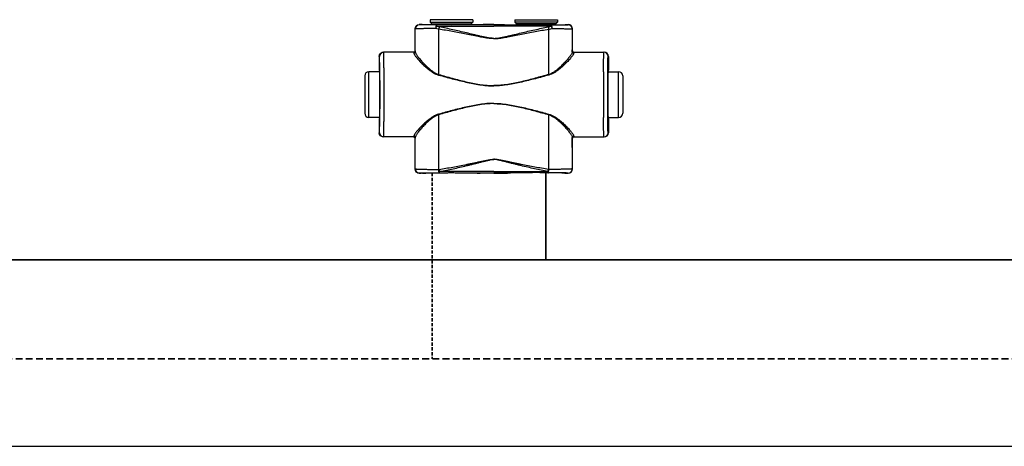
# Model space of a CAD drawing. Header units: millimetres. Extents: x 14365 to 105143, y -126377 to -22383.
# Tile 34 of 191: x 37656 to 38237, y -126377 to -126125. Entities that reach past the tile are written whole.
import ezdxf

# ---------------------------------------------------------------- set-up
doc = ezdxf.new("R2010")
doc.units = ezdxf.units.MM
doc.linetypes.add('VERDECKT', pattern=[9.525, 6.35, -3.175])
doc.linetypes.add('ČÁRKOVANÁ', pattern=[0.75, 0.5, -0.25])
for name, color, linetype, lineweight in [('UT_POTRUBI - PŘÍVOD', 1, 'Continuous', 35), ('UT_POTRUBI - ZPÁTEČKA', 5, 'ČÁRKOVANÁ', 35), ('UT_SCHÉMA_PŘÍVOD', 10, 'Continuous', 35), ('UT_SCHÉMA_ZPÁTEČKA', 172, 'VERDECKT', 35)]:
    doc.layers.add(name, color=color, linetype=linetype, lineweight=lineweight)

msp = doc.modelspace()

# ---------------------------------------------------------------- linework, layer by layer
at = {"color": 0, "linetype": 'Continuous'}
for p, q in [((37923.05, -126125.47), (37897.85, -126125.47)), ((37897.85, -126125.47), (37897.85, -126126.87)), ((37897.85, -126126.87), (37898.8, -126127.83)), ((37897.85, -126126.87), (37923.05, -126126.87)), ((37898.8, -126127.83), (37922.09, -126127.83)), ((37923.05, -126126.87), (37922.09, -126127.83)), ((37923.05, -126125.47), (37923.05, -126126.87)), ((37947.85, -126125.47), (37973.05, -126125.47)), ((37947.85, -126125.47), (37947.85, -126126.87)), ((37973.05, -126126.87), (37947.85, -126126.87)), ((37947.85, -126126.87), (37948.8, -126127.83)), ((37972.09, -126127.83), (37948.8, -126127.83)), ((37973.05, -126126.87), (37972.09, -126127.83)), ((37973.05, -126125.47), (37973.05, -126126.87)), ((37889.07, -126131), (37888.95, -126130.87)), ((37888.95, -126143.87), (37888.95, -126130.87)), ((37891.57, -126128.5), (37891.45, -126128.37)), ((37893.1, -126128.37), (37891.45, -126128.37)), ((37893.45, -126128.48), (37893.1, -126128.37)), ((37898.95, -126128.18), (37921.95, -126128.18)), ((37898.95, -126128.18), (37898.95, -126128.54)), ((37906.59, -126128.57), (37901.75, -126128.57)), ((37901.75, -126129.26), (37901.75, -126128.57)), ((37901.75, -126129.26), (37935.45, -126129.26)), ((37935.45, -126128.57), (37914.3, -126128.57)), ((37921.95, -126128.18), (37921.95, -126128.54)), ((37929.2, -126128.37), (37927.45, -126128.48)), ((37935.45, -126128.37), (37929.2, -126128.37)), ((37935.45, -126128.37), (37941.7, -126128.37)), ((37935.45, -126128.57), (37956.59, -126128.57)), ((37969.15, -126129.26), (37935.45, -126129.26)), ((37941.7, -126128.37), (37943.45, -126128.48)), ((37971.95, -126128.18), (37948.95, -126128.18)), ((37948.95, -126128.18), (37948.95, -126128.54)), ((37964.3, -126128.57), (37969.15, -126128.57)), ((37969.15, -126129.26), (37969.15, -126128.57)), ((37971.95, -126128.18), (37971.95, -126128.54)), ((37977.45, -126128.48), (37977.8, -126128.37)), ((37977.8, -126128.37), (37979.45, -126128.37)), ((37979.32, -126128.5), (37979.45, -126128.37)), ((37981.82, -126131), (37981.95, -126130.87)), ((37981.95, -126143.87), (37981.95, -126130.87)), ((37888.25, -126144.67), (37870.25, -126144.67)), ((37888.95, -126143.87), (37889.05, -126143.87)), ((37981.95, -126143.87), (37981.84, -126143.87)), ((37982.64, -126144.67), (38000.65, -126144.67)), ((37867.96, -126147.17), (37867.75, -126147.17)), ((37867.75, -126147.17), (37867.75, -126155.32)), ((38002.94, -126147.17), (38003.15, -126147.17)), ((38003.15, -126147.17), (38003.15, -126155.32)), ((37868, -126156.17), (37861.75, -126156.17)), ((37861.75, -126183.17), (37861.75, -126156.17)), ((37867.75, -126155.32), (37867.96, -126155.67)), ((37868.14, -126155.69), (37868.14, -126155.67)), ((38002.75, -126155.69), (38002.75, -126155.67)), ((38002.9, -126156.17), (38009.15, -126156.17)), ((38003.15, -126155.32), (38002.94, -126155.67)), ((38009.15, -126183.17), (38009.15, -126156.17)), ((37859.25, -126158.67), (37859.25, -126180.67)), ((38011.65, -126158.67), (38011.65, -126180.67)), ((37868, -126183.17), (37861.75, -126183.17)), ((37867.96, -126183.67), (37867.75, -126184.02)), ((37867.75, -126184.02), (37867.75, -126192.17)), ((37868.14, -126183.68), (37868.14, -126183.66)), ((38002.75, -126183.68), (38002.75, -126183.66)), ((38002.9, -126183.17), (38009.15, -126183.17)), ((38002.94, -126183.67), (38003.15, -126184.02)), ((38003.15, -126184.02), (38003.15, -126192.17)), ((37867.75, -126192.17), (37867.96, -126192.17)), ((37888.25, -126194.67), (37870.25, -126194.67)), ((37889.05, -126195.47), (37888.95, -126195.47)), ((37888.95, -126213.57), (37888.95, -126195.47)), ((37981.84, -126195.47), (37981.95, -126195.47)), ((37981.95, -126213.57), (37981.95, -126195.47)), ((37982.64, -126194.67), (38000.65, -126194.67)), ((38003.15, -126192.17), (38002.94, -126192.17)), ((37888.95, -126213.57), (37889.06, -126213.46)), ((37902.99, -126213.83), (37903.17, -126213.83)), ((37935.45, -126215.14), (37903.49, -126215.14)), ((37903.49, -126215.89), (37903.49, -126215.14)), ((37935.45, -126215.14), (37967.4, -126215.14)), ((37967.4, -126215.89), (37967.4, -126215.14)), ((37967.9, -126213.83), (37967.73, -126213.83)), ((37981.95, -126213.57), (37981.83, -126213.46)), ((37891.45, -126216.07), (37891.56, -126215.96)), ((37893.1, -126216.07), (37891.45, -126216.07)), ((37893.45, -126215.97), (37893.1, -126216.07)), ((37903.31, -126215.89), (37903.49, -126215.89)), ((37903.49, -126215.89), (37904.75, -126215.89)), ((37916.14, -126215.89), (37935.45, -126215.89)), ((37929.2, -126216.07), (37927.45, -126215.97)), ((37935.45, -126216.07), (37929.2, -126216.07)), ((37954.75, -126215.89), (37935.45, -126215.89)), ((37935.45, -126216.07), (37941.7, -126216.07)), ((37941.7, -126216.07), (37943.45, -126215.97)), ((37967.4, -126215.89), (37966.14, -126215.89)), ((37967.58, -126215.89), (37967.4, -126215.89)), ((37977.45, -126215.97), (37977.8, -126216.07)), ((37977.8, -126216.07), (37979.45, -126216.07)), ((37979.45, -126216.07), (37979.33, -126215.96))]:
    msp.add_line(p, q, dxfattribs=at)
at = {"ltscale": 8}
msp.add_line((31841.29, -126377.19), (105085.12, -126377.19), dxfattribs=at)
at = {"color": 0, "linetype": 'Continuous'}
for centre, radius, start, end in [((37898.45, -126128.18), 0.5, 0, 45), ((37922.45, -126128.18), 0.5, 135, 180), ((37948.45, -126128.18), 0.5, 0, 45), ((37972.45, -126128.18), 0.5, 135, 180), ((37891.57, -126131), 2.5, 90.00246, 179.99754), ((37979.32, -126131), 2.5, 0.00246, 89.99754), ((37870.46, -126147.17), 2.5, 90.00225, 180.00111), ((37888.25, -126143.87), 0.8, 270.0036, 359.99724), ((37982.64, -126143.87), 0.8, 180.00276, 269.9964), ((38000.44, -126147.17), 2.5, 359.99889, 89.99775), ((37861.75, -126158.67), 2.5, 90, 180), ((35428.29, -126169.67), 2442.41, 359.68325, 0.31675), ((40442.61, -126169.67), 2442.41, 179.68325, 180.31675), ((38009.15, -126158.67), 2.5, 0, 90), ((37861.75, -126180.67), 2.5, 180, 270), ((38009.15, -126180.67), 2.5, 270, 0), ((37870.46, -126192.17), 2.5, 179.99889, 269.99775), ((37888.25, -126195.47), 0.8, 0.00276, 89.9964), ((37982.64, -126195.47), 0.8, 90.0036, 179.99724), ((38000.44, -126192.17), 2.5, 270.00225, 0.00111), ((37891.56, -126213.46), 2.5, 180.00246, 269.99754), ((37979.33, -126213.46), 2.5, 270.00246, 359.99754)]:
    msp.add_arc(centre, radius, start, end, dxfattribs=at)
at = {"color": 0, "linetype": 'Continuous', "extrusion": (0, 0, -1)}
for centre, major_axis, ratio, start_param, end_param in [((37891.45, -126130.87), (-1.77, 1.77), 0.999973, -0.785384, 0.785384), ((37910.45, -126128.48), (-17, 0), 0.005236, 4.941076, 6.283185), ((37910.45, -126128.48), (-17, 0), 0.005236, 3.141593, 4.483702), ((37870.25, -126147.17), (-2.5, 0), 0.999945, 0, 1.570796), ((37888.15, -126143.87), (-0.8, 0), 0.999986, -3.141593, -1.659157), ((37867.96, -126169.67), (0, 14), 0.010472, 0, 3.141593), ((37870.25, -126192.17), (-2.5, 0), 0.999945, -1.570796, 0), ((37888.15, -126195.47), (0.8, 0), 0.999986, -1.395381, 0), ((37891.45, -126213.57), (1.77, 1.77), 0.999973, -3.926977, -2.356208), ((37910.45, -126215.97), (-17, 0), 0.005236, 0, 1.229157), ((37910.45, -126215.97), (-17, 0), 0.005236, 1.912436, 3.141593)]:
    msp.add_ellipse(centre, major_axis=major_axis, ratio=ratio, start_param=start_param, end_param=end_param, dxfattribs=at)
at = {"color": 0, "linetype": 'Continuous'}
for centre, major_axis, ratio, start_param, end_param in [((37960.45, -126128.48), (17, 0), 0.005236, 3.141593, 4.483702), ((37960.45, -126128.48), (17, 0), 0.005236, 4.941076, 6.283185), ((37979.45, -126130.87), (1.77, 1.77), 0.999973, -0.785384, 0.785384), ((37982.75, -126143.87), (0.8, 0), 0.999986, -3.141593, -1.659157), ((38000.65, -126147.17), (2.5, 0), 0.999945, 0, 1.570796), ((38002.94, -126169.67), (0, 14), 0.010472, 0, 3.141593), ((37982.75, -126195.47), (-0.8, 0), 0.999986, -1.395381, 0), ((38000.65, -126192.17), (2.5, 0), 0.999945, -1.570796, 0), ((37979.45, -126213.57), (-1.77, 1.77), 0.999973, -3.926977, -2.356208), ((37960.45, -126215.97), (17, 0), 0.005236, 1.912436, 3.141593), ((37960.45, -126215.97), (17, 0), 0.005236, 0, 1.229157)]:
    msp.add_ellipse(centre, major_axis=major_axis, ratio=ratio, start_param=start_param, end_param=end_param, dxfattribs=at)
for points, knots in [([(37901.13, -126130.68), (37900.3, -126130.69), (37898.69, -126130.7), (37896.72, -126130.72), (37895.26, -126130.74), (37894.25, -126130.76), (37893.32, -126130.77), (37892.47, -126130.79), (37891.71, -126130.81), (37891.04, -126130.84), (37890.46, -126130.86), (37890.04, -126130.88), (37889.76, -126130.9), (37889.58, -126130.91), (37889.43, -126130.93), (37889.31, -126130.94), (37889.21, -126130.95), (37889.14, -126130.97), (37889.09, -126130.98), (37889.07, -126130.99), (37889.07, -126131)], [0, 0, 0, 0, 0.207034, 0.39928, 0.488214, 0.57154, 0.648707, 0.71921, 0.782588, 0.838437, 0.886403, 0.926186, 0.942933, 0.957549, 0.970012, 0.98031, 0.988432, 0.994377, 0.998178, 1, 1, 1, 1]), ([(37889.08, -126144.41), (37889.08, -126143.29), (37889.08, -126138.82), (37889.07, -126134.35), (37889.07, -126131)], [0, 0, 0, 0, 0.250733, 1, 1, 1, 1]), ([(37901.75, -126128.57), (37901.04, -126128.56), (37899.68, -126128.56), (37898.02, -126128.56), (37896.78, -126128.55), (37895.94, -126128.55), (37895.15, -126128.54), (37894.44, -126128.54), (37893.79, -126128.54), (37893.23, -126128.53), (37892.74, -126128.53), (37892.39, -126128.52), (37892.15, -126128.52), (37892, -126128.51), (37891.87, -126128.51), (37891.77, -126128.51), (37891.7, -126128.51), (37891.65, -126128.5), (37891.62, -126128.5), (37891.6, -126128.5), (37891.59, -126128.5), (37891.58, -126128.5), (37891.57, -126128.5), (37891.57, -126128.5)], [0, 0, 0, 0, 0.207653, 0.400343, 0.489423, 0.572844, 0.650059, 0.720565, 0.783909, 0.839692, 0.887568, 0.927242, 0.943927, 0.958477, 0.970869, 0.981088, 0.989117, 0.992306, 0.994945, 0.997032, 0.998568, 0.999554, 1, 1, 1, 1]), ([(37901.75, -126128.57), (37901.66, -126128.57), (37901.55, -126128.68), (37901.48, -126128.81), (37901.41, -126128.96), (37901.33, -126129.19), (37901.26, -126129.5), (37901.2, -126129.86), (37901.15, -126130.26), (37901.14, -126130.54), (37901.13, -126130.68)], [0, 0, 0, 0, 0.117156, 0.161001, 0.211236, 0.330442, 0.472834, 0.634922, 0.812344, 1, 1, 1, 1]), ([(37901.75, -126129.26), (37901.62, -126129.47), (37901.39, -126129.93), (37901.21, -126130.42), (37901.13, -126130.68)], [0, 0, 0, 0, 0.464895, 1, 1, 1, 1]), ([(37902.99, -126131.04), (37902.84, -126131.02), (37902.21, -126130.93), (37901.59, -126130.8), (37901.13, -126130.68)], [0, 0, 0, 0, 0.252579, 1, 1, 1, 1]), ([(37903.32, -126129.71), (37903.18, -126129.68), (37902.65, -126129.56), (37902.13, -126129.4), (37901.75, -126129.26)], [0, 0, 0, 0, 0.253704, 1, 1, 1, 1]), ([(37903.32, -126129.71), (37903.25, -126129.91), (37903.13, -126130.35), (37903.04, -126130.8), (37902.99, -126131.04)], [0, 0, 0, 0, 0.464569, 1, 1, 1, 1]), ([(37935.45, -126136.68), (37935.45, -126136.68), (37934.76, -126136.68), (37933.38, -126136.6), (37931.33, -126136.32), (37929.29, -126135.97), (37926.58, -126135.47), (37923.2, -126134.8), (37919.16, -126134.01), (37915.11, -126133.22), (37911.07, -126132.46), (37907.03, -126131.73), (37904.34, -126131.27), (37902.99, -126131.04)], [0.5000015, 0.5000015, 0.5000015, 0.5000015, 0.500002, 0.5313979, 0.5627848, 0.5941575, 0.6255147, 0.6881766, 0.7507583, 0.8132458, 0.8756245, 0.9378805, 1, 1, 1, 1]), ([(37903.01, -126157.82), (37903.01, -126155.58), (37903.01, -126146.65), (37903, -126137.73), (37902.99, -126131.04)], [0, 0, 0, 0, 0.250952, 1, 1, 1, 1]), ([(37935.45, -126136.5), (37935.45, -126136.5), (37935.1, -126136.5), (37934.41, -126136.48), (37933.04, -126136.34), (37931.34, -126136.06), (37929.32, -126135.64), (37927.3, -126135.18), (37925.29, -126134.71), (37922.62, -126134.07), (37919.29, -126133.27), (37915.29, -126132.33), (37911.3, -126131.41), (37907.31, -126130.53), (37904.65, -126129.98), (37903.32, -126129.71)], [0.499995, 0.499995, 0.499995, 0.499995, 0.4999958, 0.5157333, 0.5314718, 0.5629204, 0.5943483, 0.6257534, 0.6571339, 0.6884877, 0.7511054, 0.813586, 0.8759088, 0.9380534, 1, 1, 1, 1]), ([(37914.3, -126128.57), (37913.66, -126128.57), (37912.38, -126128.59), (37910.45, -126128.61), (37908.52, -126128.59), (37907.23, -126128.57), (37906.59, -126128.57)], [0, 0, 0, 0, 0.248355, 0.5, 0.751645, 1, 1, 1, 1]), ([(37935.45, -126136.5), (37935.45, -126136.5), (37935.79, -126136.5), (37936.48, -126136.48), (37937.85, -126136.34), (37939.56, -126136.06), (37941.58, -126135.64), (37943.59, -126135.18), (37945.6, -126134.71), (37948.27, -126134.07), (37951.6, -126133.27), (37955.6, -126132.33), (37959.59, -126131.41), (37963.58, -126130.53), (37966.24, -126129.98), (37967.58, -126129.71)], [0.499995, 0.499995, 0.499995, 0.499995, 0.4999958, 0.5157333, 0.5314718, 0.5629204, 0.5943483, 0.6257534, 0.6571339, 0.6884877, 0.7511054, 0.813586, 0.8759088, 0.9380534, 1, 1, 1, 1]), ([(37935.45, -126136.68), (37935.45, -126136.68), (37936.14, -126136.68), (37937.52, -126136.6), (37939.57, -126136.32), (37941.61, -126135.97), (37944.31, -126135.47), (37947.69, -126134.8), (37951.74, -126134.01), (37955.78, -126133.22), (37959.82, -126132.46), (37963.86, -126131.73), (37966.55, -126131.27), (37967.9, -126131.04)], [0.5000015, 0.5000015, 0.5000015, 0.5000015, 0.500002, 0.5313979, 0.5627848, 0.5941575, 0.6255147, 0.6881766, 0.7507583, 0.8132458, 0.8756245, 0.9378805, 1, 1, 1, 1]), ([(37956.59, -126128.57), (37957.23, -126128.57), (37958.52, -126128.59), (37960.45, -126128.61), (37962.38, -126128.59), (37963.66, -126128.57), (37964.3, -126128.57)], [0, 0, 0, 0, 0.248355, 0.5, 0.751645, 1, 1, 1, 1]), ([(37967.58, -126129.71), (37967.71, -126129.68), (37968.24, -126129.56), (37968.76, -126129.4), (37969.15, -126129.26)], [0, 0, 0, 0, 0.253704, 1, 1, 1, 1]), ([(37967.58, -126129.71), (37967.64, -126129.91), (37967.76, -126130.35), (37967.85, -126130.8), (37967.9, -126131.04)], [0, 0, 0, 0, 0.464569, 1, 1, 1, 1]), ([(37967.89, -126157.82), (37967.89, -126155.58), (37967.89, -126146.65), (37967.89, -126137.73), (37967.9, -126131.04)], [0, 0, 0, 0, 0.250952, 1, 1, 1, 1]), ([(37967.9, -126131.04), (37968.06, -126131.02), (37968.68, -126130.93), (37969.3, -126130.8), (37969.76, -126130.68)], [0, 0, 0, 0, 0.252579, 1, 1, 1, 1]), ([(37969.15, -126128.57), (37969.85, -126128.56), (37971.21, -126128.56), (37972.87, -126128.56), (37974.11, -126128.55), (37974.96, -126128.55), (37975.74, -126128.54), (37976.46, -126128.54), (37977.1, -126128.54), (37977.67, -126128.53), (37978.15, -126128.53), (37978.51, -126128.52), (37978.75, -126128.52), (37978.9, -126128.51), (37979.02, -126128.51), (37979.13, -126128.51), (37979.2, -126128.51), (37979.25, -126128.5), (37979.27, -126128.5), (37979.29, -126128.5), (37979.31, -126128.5), (37979.32, -126128.5), (37979.32, -126128.5), (37979.32, -126128.5)], [0, 0, 0, 0, 0.207653, 0.400343, 0.489423, 0.572844, 0.650059, 0.720565, 0.783909, 0.839692, 0.887568, 0.927242, 0.943927, 0.958477, 0.970869, 0.981088, 0.989117, 0.992306, 0.994945, 0.997032, 0.998568, 0.999554, 1, 1, 1, 1]), ([(37969.15, -126128.57), (37969.24, -126128.57), (37969.34, -126128.68), (37969.42, -126128.81), (37969.49, -126128.96), (37969.56, -126129.19), (37969.64, -126129.5), (37969.7, -126129.86), (37969.74, -126130.26), (37969.76, -126130.54), (37969.76, -126130.68)], [0, 0, 0, 0, 0.117156, 0.161001, 0.211236, 0.330442, 0.472834, 0.634922, 0.812344, 1, 1, 1, 1]), ([(37969.15, -126129.26), (37969.27, -126129.47), (37969.5, -126129.93), (37969.68, -126130.42), (37969.76, -126130.68)], [0, 0, 0, 0, 0.464895, 1, 1, 1, 1]), ([(37969.76, -126130.68), (37970.6, -126130.69), (37972.2, -126130.7), (37974.17, -126130.72), (37975.64, -126130.74), (37976.64, -126130.76), (37977.57, -126130.77), (37978.42, -126130.79), (37979.18, -126130.81), (37979.85, -126130.84), (37980.43, -126130.86), (37980.85, -126130.88), (37981.14, -126130.9), (37981.31, -126130.91), (37981.46, -126130.93), (37981.59, -126130.94), (37981.68, -126130.95), (37981.76, -126130.97), (37981.8, -126130.98), (37981.82, -126130.99), (37981.82, -126131)], [0, 0, 0, 0, 0.207034, 0.39928, 0.488214, 0.57154, 0.648707, 0.71921, 0.782588, 0.838437, 0.886403, 0.926186, 0.942933, 0.957549, 0.970012, 0.98031, 0.988432, 0.994377, 0.998178, 1, 1, 1, 1]), ([(37981.81, -126144.41), (37981.82, -126143.29), (37981.82, -126138.82), (37981.82, -126134.35), (37981.82, -126131)], [0, 0, 0, 0, 0.250733, 1, 1, 1, 1]), ([(37870.65, -126156.17), (37870.65, -126155.33), (37870.64, -126153.74), (37870.62, -126151.8), (37870.61, -126150.38), (37870.6, -126149.43), (37870.58, -126148.55), (37870.57, -126147.76), (37870.56, -126147.06), (37870.54, -126146.44), (37870.53, -126145.92), (37870.52, -126145.54), (37870.51, -126145.28), (37870.5, -126145.12), (37870.49, -126144.99), (37870.49, -126144.88), (37870.48, -126144.79), (37870.47, -126144.73), (37870.47, -126144.69), (37870.46, -126144.68), (37870.46, -126144.67), (37870.46, -126144.67)], [0, 0, 0, 0, 0.218984, 0.416191, 0.505653, 0.588551, 0.664564, 0.733396, 0.794781, 0.848478, 0.894279, 0.932006, 0.947796, 0.961515, 0.973152, 0.982695, 0.990138, 0.995479, 0.998726, 0.999584, 1, 1, 1, 1]), ([(37888.25, -126144.67), (37888.25, -126144.67), (37888.25, -126144.68), (37888.26, -126144.68), (37888.26, -126144.69), (37888.26, -126144.72), (37888.26, -126144.75), (37888.27, -126144.81), (37888.27, -126144.88), (37888.27, -126144.97), (37888.28, -126145.08), (37888.28, -126145.15), (37888.28, -126145.19)], [0, 0, 0, 0, 0.005122, 0.017304, 0.037118, 0.064661, 0.143035, 0.252499, 0.393016, 0.564526, 0.766907, 1, 1, 1, 1]), ([(37889.08, -126144.41), (37889.08, -126144.51), (37889.04, -126144.72), (37888.86, -126144.98), (37888.59, -126145.15), (37888.38, -126145.19), (37888.28, -126145.19)], [0, 0, 0, 0, 0.247572, 0.496581, 0.747591, 1, 1, 1, 1]), ([(37888.28, -126145.19), (37888.28, -126145.26), (37888.3, -126145.4), (37888.37, -126145.62), (37888.48, -126145.87), (37888.69, -126146.26), (37889.05, -126146.8), (37889.58, -126147.5), (37890.22, -126148.29), (37891.26, -126149.47), (37892.76, -126151.05), (37894.8, -126153.02), (37896.72, -126154.66), (37898.41, -126155.92), (37900.27, -126157.13), (37901.81, -126157.86), (37902.9, -126158.15)], [0, 0, 0, 0, 0.009694, 0.02127, 0.034861, 0.050494, 0.087694, 0.13227, 0.183417, 0.240322, 0.368483, 0.511765, 0.666448, 0.747227, 0.829948, 1, 1, 1, 1]), ([(37889.05, -126143.87), (37889.05, -126143.87), (37889.05, -126143.88), (37889.06, -126143.88), (37889.06, -126143.89), (37889.06, -126143.92), (37889.06, -126143.96), (37889.07, -126144.01), (37889.07, -126144.09), (37889.07, -126144.18), (37889.08, -126144.29), (37889.08, -126144.37), (37889.08, -126144.41)], [0, 0, 0, 0, 0.005057, 0.017214, 0.037015, 0.06455, 0.142921, 0.252392, 0.392925, 0.564459, 0.766871, 1, 1, 1, 1]), ([(37889.08, -126144.41), (37889.08, -126144.48), (37889.1, -126144.62), (37889.17, -126144.86), (37889.27, -126145.11), (37889.47, -126145.52), (37889.81, -126146.08), (37890.31, -126146.81), (37890.91, -126147.62), (37891.89, -126148.83), (37893.31, -126150.45), (37895.24, -126152.47), (37897.05, -126154.16), (37898.67, -126155.48), (37900.44, -126156.74), (37901.94, -126157.51), (37903.01, -126157.82)], [0, 0, 0, 0, 0.010286, 0.022433, 0.036551, 0.052653, 0.090607, 0.135698, 0.187142, 0.244158, 0.372094, 0.514728, 0.6685, 0.748767, 0.830965, 1, 1, 1, 1]), ([(37981.81, -126144.41), (37981.81, -126144.48), (37981.79, -126144.62), (37981.73, -126144.86), (37981.62, -126145.11), (37981.42, -126145.52), (37981.09, -126146.08), (37980.59, -126146.81), (37979.98, -126147.62), (37979.01, -126148.83), (37977.59, -126150.45), (37975.66, -126152.47), (37973.84, -126154.16), (37972.23, -126155.48), (37970.45, -126156.74), (37968.95, -126157.51), (37967.89, -126157.82)], [0, 0, 0, 0, 0.010286, 0.022433, 0.036551, 0.052653, 0.090607, 0.135698, 0.187142, 0.244158, 0.372094, 0.514728, 0.6685, 0.748767, 0.830965, 1, 1, 1, 1]), ([(37982.61, -126145.19), (37982.61, -126145.26), (37982.59, -126145.4), (37982.52, -126145.62), (37982.41, -126145.87), (37982.2, -126146.26), (37981.84, -126146.8), (37981.31, -126147.5), (37980.67, -126148.29), (37979.63, -126149.47), (37978.13, -126151.05), (37976.09, -126153.02), (37974.18, -126154.66), (37972.48, -126155.92), (37970.62, -126157.13), (37969.08, -126157.86), (37967.99, -126158.15)], [0, 0, 0, 0, 0.009694, 0.02127, 0.034861, 0.050494, 0.087694, 0.13227, 0.183417, 0.240322, 0.368483, 0.511765, 0.666448, 0.747227, 0.829948, 1, 1, 1, 1]), ([(37981.84, -126143.87), (37981.84, -126143.87), (37981.84, -126143.88), (37981.84, -126143.88), (37981.84, -126143.89), (37981.83, -126143.92), (37981.83, -126143.96), (37981.83, -126144.01), (37981.82, -126144.09), (37981.82, -126144.18), (37981.82, -126144.29), (37981.82, -126144.37), (37981.81, -126144.41)], [0, 0, 0, 0, 0.005057, 0.017214, 0.037015, 0.06455, 0.142921, 0.252392, 0.392925, 0.564459, 0.766871, 1, 1, 1, 1]), ([(37981.81, -126144.41), (37981.81, -126144.51), (37981.86, -126144.72), (37982.04, -126144.98), (37982.3, -126145.15), (37982.51, -126145.19), (37982.61, -126145.19)], [0, 0, 0, 0, 0.247572, 0.496581, 0.747591, 1, 1, 1, 1]), ([(37982.64, -126144.67), (37982.64, -126144.67), (37982.64, -126144.68), (37982.64, -126144.68), (37982.64, -126144.69), (37982.63, -126144.72), (37982.63, -126144.75), (37982.63, -126144.81), (37982.62, -126144.88), (37982.62, -126144.97), (37982.62, -126145.08), (37982.62, -126145.15), (37982.61, -126145.19)], [0, 0, 0, 0, 0.005122, 0.017304, 0.037118, 0.064661, 0.143035, 0.252499, 0.393016, 0.564526, 0.766907, 1, 1, 1, 1]), ([(38000.24, -126156.17), (38000.24, -126155.33), (38000.26, -126153.74), (38000.27, -126151.8), (38000.29, -126150.38), (38000.3, -126149.43), (38000.31, -126148.55), (38000.32, -126147.76), (38000.34, -126147.06), (38000.35, -126146.44), (38000.36, -126145.92), (38000.38, -126145.54), (38000.39, -126145.28), (38000.39, -126145.12), (38000.4, -126144.99), (38000.41, -126144.88), (38000.41, -126144.79), (38000.42, -126144.73), (38000.43, -126144.69), (38000.43, -126144.68), (38000.44, -126144.67), (38000.44, -126144.67)], [0, 0, 0, 0, 0.218984, 0.416191, 0.505653, 0.588551, 0.664564, 0.733396, 0.794781, 0.848478, 0.894279, 0.932006, 0.947796, 0.961515, 0.973152, 0.982695, 0.990138, 0.995479, 0.998726, 0.999584, 1, 1, 1, 1]), ([(37868.14, -126155.67), (37868.14, -126155.04), (37868.12, -126153.85), (37868.11, -126152.41), (37868.09, -126151.36), (37868.08, -126150.65), (37868.07, -126150.01), (37868.06, -126149.43), (37868.05, -126148.91), (37868.04, -126148.46), (37868.02, -126148.08), (37868.01, -126147.8), (37868, -126147.61), (37868, -126147.5), (37867.99, -126147.4), (37867.98, -126147.32), (37867.98, -126147.26), (37867.97, -126147.21), (37867.97, -126147.19), (37867.96, -126147.17), (37867.96, -126147.17)], [0, 0, 0, 0, 0.221931, 0.420259, 0.509783, 0.592499, 0.668149, 0.736495, 0.797321, 0.850436, 0.895675, 0.932895, 0.948462, 0.961984, 0.973451, 0.982856, 0.990196, 0.99547, 0.998697, 1, 1, 1, 1]), ([(38002.75, -126155.67), (38002.76, -126155.04), (38002.77, -126153.85), (38002.79, -126152.41), (38002.8, -126151.36), (38002.81, -126150.65), (38002.82, -126150.01), (38002.83, -126149.43), (38002.85, -126148.91), (38002.86, -126148.46), (38002.87, -126148.08), (38002.88, -126147.8), (38002.89, -126147.61), (38002.9, -126147.5), (38002.9, -126147.4), (38002.91, -126147.32), (38002.92, -126147.26), (38002.92, -126147.21), (38002.93, -126147.19), (38002.93, -126147.17), (38002.94, -126147.17)], [0, 0, 0, 0, 0.221931, 0.420259, 0.509783, 0.592499, 0.668149, 0.736495, 0.797321, 0.850436, 0.895675, 0.932895, 0.948462, 0.961984, 0.973451, 0.982856, 0.990196, 0.99547, 0.998697, 1, 1, 1, 1]), ([(37868.14, -126183.66), (37868.16, -126181.47), (37868.18, -126176.81), (37868.2, -126169.68), (37868.18, -126162.54), (37868.16, -126157.88), (37868.14, -126155.69)], [0, 0, 0, 0, 0.235226, 0.499987, 0.764754, 1, 1, 1, 1]), ([(38002.75, -126183.66), (38002.73, -126181.47), (38002.71, -126176.81), (38002.7, -126169.68), (38002.71, -126162.54), (38002.73, -126157.88), (38002.75, -126155.69)], [0, 0, 0, 0, 0.235226, 0.499987, 0.764754, 1, 1, 1, 1]), ([(37903.01, -126157.82), (37903, -126157.85), (37902.97, -126157.96), (37902.93, -126158.07), (37902.9, -126158.15)], [0, 0, 0, 0, 0.258378, 1, 1, 1, 1]), ([(37902.9, -126158.15), (37905.57, -126158.87), (37909.57, -126159.94), (37914.93, -126161.31), (37918.97, -126162.28), (37923.04, -126163.16), (37927.14, -126163.89), (37930.59, -126164.3), (37933.36, -126164.48), (37934.75, -126164.51), (37935.45, -126164.51), (37935.45, -126164.51)], [0, 0, 0, 0, 0.1245061, 0.1869228, 0.2494269, 0.3120016, 0.3746311, 0.4372993, 0.4686472, 0.4999998, 0.5, 0.5, 0.5, 0.5]), ([(37903.01, -126157.82), (37905.66, -126158.56), (37909.65, -126159.66), (37914.98, -126161.07), (37919.01, -126162.07), (37923.06, -126162.97), (37927.15, -126163.72), (37930.6, -126164.15), (37933.37, -126164.33), (37934.75, -126164.36), (37935.45, -126164.36), (37935.45, -126164.36)], [0, 0, 0, 0, 0.1244767, 0.1868883, 0.2493924, 0.3119715, 0.3746087, 0.437287, 0.4686409, 0.4999998, 0.5, 0.5, 0.5, 0.5]), ([(37967.89, -126157.82), (37965.23, -126158.56), (37961.25, -126159.66), (37955.91, -126161.07), (37951.89, -126162.07), (37947.83, -126162.97), (37943.74, -126163.72), (37940.3, -126164.15), (37937.53, -126164.33), (37936.14, -126164.36), (37935.45, -126164.36), (37935.45, -126164.36)], [0, 0, 0, 0, 0.1244767, 0.1868883, 0.2493924, 0.3119715, 0.3746087, 0.437287, 0.4686409, 0.4999998, 0.5, 0.5, 0.5, 0.5]), ([(37967.99, -126158.15), (37965.32, -126158.87), (37961.32, -126159.94), (37955.97, -126161.31), (37951.92, -126162.28), (37947.86, -126163.16), (37943.76, -126163.89), (37940.31, -126164.3), (37937.53, -126164.48), (37936.14, -126164.51), (37935.45, -126164.51), (37935.45, -126164.51)], [0, 0, 0, 0, 0.1245061, 0.1869228, 0.2494269, 0.3120016, 0.3746311, 0.4372993, 0.4686472, 0.4999998, 0.5, 0.5, 0.5, 0.5]), ([(37967.89, -126157.82), (37967.89, -126157.85), (37967.93, -126157.96), (37967.96, -126158.07), (37967.99, -126158.15)], [0, 0, 0, 0, 0.258378, 1, 1, 1, 1]), ([(37935.45, -126174.84), (37934.06, -126174.84), (37931.28, -126174.96), (37927.14, -126175.46), (37923.04, -126176.19), (37918.97, -126177.07), (37914.93, -126178.04), (37909.57, -126179.41), (37905.57, -126180.48), (37902.9, -126181.2)], [0.5, 0.5, 0.5, 0.5, 0.5626889, 0.6253582, 0.6879892, 0.7505657, 0.8130716, 0.8754902, 1, 1, 1, 1]), ([(37935.45, -126174.99), (37934.06, -126174.99), (37931.28, -126175.11), (37927.15, -126175.63), (37923.06, -126176.38), (37919.01, -126177.28), (37914.98, -126178.28), (37909.65, -126179.69), (37905.66, -126180.79), (37903.01, -126181.53)], [0.5, 0.5, 0.5, 0.5, 0.5627005, 0.6253799, 0.6880187, 0.7505997, 0.8131057, 0.8755193, 1, 1, 1, 1]), ([(37935.45, -126174.84), (37936.84, -126174.84), (37939.62, -126174.96), (37943.76, -126175.46), (37947.86, -126176.19), (37951.92, -126177.07), (37955.97, -126178.04), (37961.32, -126179.41), (37965.32, -126180.48), (37967.99, -126181.2)], [0.5, 0.5, 0.5, 0.5, 0.5626889, 0.6253582, 0.6879892, 0.7505657, 0.8130716, 0.8754902, 1, 1, 1, 1]), ([(37935.45, -126174.99), (37936.83, -126174.99), (37939.61, -126175.11), (37943.74, -126175.63), (37947.83, -126176.38), (37951.89, -126177.28), (37955.91, -126178.28), (37961.25, -126179.69), (37965.23, -126180.79), (37967.89, -126181.53)], [0.5, 0.5, 0.5, 0.5, 0.5627005, 0.6253799, 0.6880187, 0.7505997, 0.8131057, 0.8755193, 1, 1, 1, 1]), ([(37867.96, -126192.17), (37867.96, -126192.17), (37867.97, -126192.16), (37867.97, -126192.13), (37867.98, -126192.09), (37867.98, -126192.03), (37867.99, -126191.95), (37868, -126191.85), (37868, -126191.73), (37868.01, -126191.55), (37868.02, -126191.27), (37868.04, -126190.88), (37868.05, -126190.43), (37868.06, -126189.92), (37868.07, -126189.34), (37868.08, -126188.69), (37868.09, -126187.99), (37868.11, -126186.94), (37868.12, -126185.5), (37868.14, -126184.3), (37868.14, -126183.68)], [0, 0, 0, 0, 0.001303, 0.00453, 0.009804, 0.017144, 0.026549, 0.038016, 0.051538, 0.067105, 0.104325, 0.149564, 0.202679, 0.263505, 0.331851, 0.407501, 0.490217, 0.579741, 0.778069, 1, 1, 1, 1]), ([(37870.46, -126194.67), (37870.46, -126194.67), (37870.46, -126194.67), (37870.47, -126194.65), (37870.47, -126194.62), (37870.48, -126194.56), (37870.49, -126194.47), (37870.49, -126194.36), (37870.5, -126194.23), (37870.51, -126194.07), (37870.52, -126193.81), (37870.53, -126193.43), (37870.54, -126192.91), (37870.56, -126192.29), (37870.57, -126191.58), (37870.58, -126190.79), (37870.6, -126189.92), (37870.61, -126188.97), (37870.62, -126187.55), (37870.64, -126185.61), (37870.65, -126184.02), (37870.65, -126183.18)], [0, 0, 0, 0, 0.000416, 0.001274, 0.004521, 0.009862, 0.017305, 0.026849, 0.038485, 0.052204, 0.067994, 0.105721, 0.151522, 0.205219, 0.266604, 0.335437, 0.411449, 0.494347, 0.58381, 0.781016, 1, 1, 1, 1]), ([(37902.9, -126181.2), (37901.81, -126181.49), (37900.27, -126182.22), (37898.41, -126183.43), (37896.72, -126184.69), (37894.8, -126186.33), (37892.76, -126188.3), (37891.26, -126189.88), (37890.22, -126191.06), (37889.58, -126191.84), (37889.05, -126192.55), (37888.69, -126193.09), (37888.48, -126193.48), (37888.37, -126193.73), (37888.3, -126193.95), (37888.28, -126194.09), (37888.28, -126194.16)], [0, 0, 0, 0, 0.170052, 0.252774, 0.333553, 0.488235, 0.631517, 0.759678, 0.816583, 0.86773, 0.912306, 0.949506, 0.965139, 0.978731, 0.990306, 1, 1, 1, 1]), ([(37903.01, -126181.53), (37901.94, -126181.84), (37900.44, -126182.61), (37898.67, -126183.87), (37897.05, -126185.18), (37895.24, -126186.88), (37893.31, -126188.89), (37891.89, -126190.52), (37890.91, -126191.73), (37890.31, -126192.54), (37889.81, -126193.27), (37889.47, -126193.83), (37889.27, -126194.23), (37889.17, -126194.49), (37889.1, -126194.72), (37889.08, -126194.87), (37889.08, -126194.94)], [0, 0, 0, 0, 0.169036, 0.251233, 0.3315, 0.485272, 0.627906, 0.755842, 0.812858, 0.864302, 0.909393, 0.947347, 0.963449, 0.977567, 0.989714, 1, 1, 1, 1]), ([(37903.01, -126181.53), (37903, -126181.5), (37902.97, -126181.39), (37902.93, -126181.28), (37902.9, -126181.2)], [0, 0, 0, 0, 0.258378, 1, 1, 1, 1]), ([(37902.99, -126213.83), (37902.99, -126211.15), (37903, -126200.39), (37903.01, -126189.62), (37903.01, -126181.53)], [0, 0, 0, 0, 0.248459, 1, 1, 1, 1]), ([(37967.89, -126181.53), (37967.89, -126181.5), (37967.93, -126181.39), (37967.96, -126181.28), (37967.99, -126181.2)], [0, 0, 0, 0, 0.258378, 1, 1, 1, 1]), ([(37967.89, -126181.53), (37968.95, -126181.84), (37970.45, -126182.61), (37972.23, -126183.87), (37973.84, -126185.18), (37975.66, -126186.88), (37977.59, -126188.89), (37979.01, -126190.52), (37979.98, -126191.73), (37980.59, -126192.54), (37981.09, -126193.27), (37981.42, -126193.83), (37981.62, -126194.23), (37981.73, -126194.49), (37981.79, -126194.72), (37981.81, -126194.87), (37981.81, -126194.94)], [0, 0, 0, 0, 0.169036, 0.251233, 0.3315, 0.485272, 0.627906, 0.755842, 0.812858, 0.864302, 0.909393, 0.947347, 0.963449, 0.977567, 0.989714, 1, 1, 1, 1]), ([(37967.9, -126213.83), (37967.9, -126211.15), (37967.89, -126200.39), (37967.89, -126189.62), (37967.89, -126181.53)], [0, 0, 0, 0, 0.248459, 1, 1, 1, 1]), ([(37967.99, -126181.2), (37969.08, -126181.49), (37970.62, -126182.22), (37972.48, -126183.43), (37974.18, -126184.69), (37976.09, -126186.33), (37978.13, -126188.3), (37979.63, -126189.88), (37980.67, -126191.06), (37981.31, -126191.84), (37981.84, -126192.55), (37982.2, -126193.09), (37982.41, -126193.48), (37982.52, -126193.73), (37982.59, -126193.95), (37982.61, -126194.09), (37982.61, -126194.16)], [0, 0, 0, 0, 0.170052, 0.252774, 0.333553, 0.488235, 0.631517, 0.759678, 0.816583, 0.86773, 0.912306, 0.949506, 0.965139, 0.978731, 0.990306, 1, 1, 1, 1]), ([(38000.44, -126194.67), (38000.44, -126194.67), (38000.43, -126194.67), (38000.43, -126194.65), (38000.42, -126194.62), (38000.41, -126194.56), (38000.41, -126194.47), (38000.4, -126194.36), (38000.39, -126194.23), (38000.39, -126194.07), (38000.38, -126193.81), (38000.36, -126193.43), (38000.35, -126192.91), (38000.34, -126192.29), (38000.32, -126191.58), (38000.31, -126190.79), (38000.3, -126189.92), (38000.29, -126188.97), (38000.27, -126187.55), (38000.26, -126185.61), (38000.24, -126184.02), (38000.24, -126183.18)], [0, 0, 0, 0, 0.000416, 0.001274, 0.004521, 0.009862, 0.017305, 0.026849, 0.038485, 0.052204, 0.067994, 0.105721, 0.151522, 0.205219, 0.266604, 0.335437, 0.411449, 0.494347, 0.58381, 0.781016, 1, 1, 1, 1]), ([(38002.94, -126192.17), (38002.93, -126192.17), (38002.93, -126192.16), (38002.92, -126192.13), (38002.92, -126192.09), (38002.91, -126192.03), (38002.9, -126191.95), (38002.9, -126191.85), (38002.89, -126191.73), (38002.88, -126191.55), (38002.87, -126191.27), (38002.86, -126190.88), (38002.85, -126190.43), (38002.83, -126189.92), (38002.82, -126189.34), (38002.81, -126188.69), (38002.8, -126187.99), (38002.79, -126186.94), (38002.77, -126185.5), (38002.76, -126184.3), (38002.75, -126183.68)], [0, 0, 0, 0, 0.001303, 0.00453, 0.009804, 0.017144, 0.026549, 0.038016, 0.051538, 0.067105, 0.104325, 0.149564, 0.202679, 0.263505, 0.331851, 0.407501, 0.490217, 0.579741, 0.778069, 1, 1, 1, 1]), ([(37888.28, -126194.16), (37888.28, -126194.2), (37888.28, -126194.27), (37888.27, -126194.38), (37888.27, -126194.47), (37888.27, -126194.54), (37888.26, -126194.6), (37888.26, -126194.63), (37888.26, -126194.65), (37888.26, -126194.66), (37888.25, -126194.67), (37888.25, -126194.67), (37888.25, -126194.67)], [0, 0, 0, 0, 0.233093, 0.435474, 0.606984, 0.747501, 0.856965, 0.935339, 0.962882, 0.982696, 0.994878, 1, 1, 1, 1]), ([(37889.08, -126194.94), (37889.08, -126194.84), (37889.04, -126194.63), (37888.86, -126194.37), (37888.59, -126194.2), (37888.38, -126194.16), (37888.28, -126194.16)], [0, 0, 0, 0, 0.247572, 0.496581, 0.747591, 1, 1, 1, 1]), ([(37889.08, -126194.94), (37889.08, -126194.98), (37889.08, -126195.06), (37889.07, -126195.17), (37889.07, -126195.26), (37889.07, -126195.33), (37889.06, -126195.39), (37889.06, -126195.43), (37889.06, -126195.45), (37889.06, -126195.46), (37889.05, -126195.47), (37889.05, -126195.47), (37889.05, -126195.47)], [0, 0, 0, 0, 0.23313, 0.435541, 0.607074, 0.747608, 0.857079, 0.93545, 0.962985, 0.982786, 0.994943, 1, 1, 1, 1]), ([(37889.06, -126213.46), (37889.07, -126211.92), (37889.07, -126205.75), (37889.08, -126199.58), (37889.08, -126194.94)], [0, 0, 0, 0, 0.248801, 1, 1, 1, 1]), ([(37981.81, -126194.94), (37981.81, -126194.84), (37981.86, -126194.63), (37982.04, -126194.37), (37982.3, -126194.2), (37982.51, -126194.16), (37982.61, -126194.16)], [0, 0, 0, 0, 0.247572, 0.496581, 0.747591, 1, 1, 1, 1]), ([(37981.83, -126213.46), (37981.83, -126211.92), (37981.82, -126205.75), (37981.82, -126199.58), (37981.81, -126194.94)], [0, 0, 0, 0, 0.248801, 1, 1, 1, 1]), ([(37981.81, -126194.94), (37981.82, -126194.98), (37981.82, -126195.06), (37981.82, -126195.17), (37981.82, -126195.26), (37981.83, -126195.33), (37981.83, -126195.39), (37981.83, -126195.43), (37981.84, -126195.45), (37981.84, -126195.46), (37981.84, -126195.47), (37981.84, -126195.47), (37981.84, -126195.47)], [0, 0, 0, 0, 0.23313, 0.435541, 0.607074, 0.747608, 0.857079, 0.93545, 0.962985, 0.982786, 0.994943, 1, 1, 1, 1]), ([(37982.61, -126194.16), (37982.62, -126194.2), (37982.62, -126194.27), (37982.62, -126194.38), (37982.62, -126194.47), (37982.63, -126194.54), (37982.63, -126194.6), (37982.63, -126194.63), (37982.64, -126194.65), (37982.64, -126194.66), (37982.64, -126194.67), (37982.64, -126194.67), (37982.64, -126194.67)], [0, 0, 0, 0, 0.233093, 0.435474, 0.606984, 0.747501, 0.856965, 0.935339, 0.962882, 0.982696, 0.994878, 1, 1, 1, 1]), ([(37903.17, -126213.83), (37904.51, -126213.61), (37907.19, -126213.15), (37911.22, -126212.42), (37915.24, -126211.66), (37918.6, -126211), (37921.28, -126210.47), (37923.3, -126210.06), (37925.32, -126209.64), (37927.33, -126209.23), (37929.35, -126208.81), (37931.03, -126208.47), (37932.38, -126208.21), (37933.73, -126207.96), (37934.76, -126207.82), (37935.45, -126207.82)], [0, 0, 0, 0, 0.0621172, 0.1243716, 0.1867502, 0.2492392, 0.2805207, 0.3118245, 0.3431487, 0.3744915, 0.4058513, 0.4372266, 0.4529199, 0.4686172, 0.5, 0.5, 0.5, 0.5]), ([(37903.49, -126215.14), (37904.82, -126214.87), (37907.47, -126214.32), (37911.45, -126213.44), (37915.43, -126212.53), (37918.75, -126211.74), (37921.41, -126211.09), (37923.4, -126210.6), (37925.4, -126210.1), (37927.39, -126209.6), (37929.39, -126209.1), (37931.06, -126208.68), (37932.39, -126208.37), (37933.73, -126208.07), (37934.76, -126207.9), (37935.45, -126207.9)], [0, 0, 0, 0, 0.0619437, 0.1240868, 0.1864104, 0.2488944, 0.2801902, 0.3115184, 0.3428764, 0.3742614, 0.4056711, 0.4371032, 0.4528275, 0.4685577, 0.5, 0.5, 0.5, 0.5]), ([(37967.73, -126213.83), (37966.38, -126213.61), (37963.7, -126213.15), (37959.68, -126212.42), (37955.65, -126211.66), (37952.29, -126211), (37949.61, -126210.47), (37947.59, -126210.06), (37945.58, -126209.64), (37943.56, -126209.23), (37941.54, -126208.81), (37939.86, -126208.47), (37938.51, -126208.21), (37937.16, -126207.96), (37936.13, -126207.82), (37935.45, -126207.82)], [0, 0, 0, 0, 0.0621172, 0.1243716, 0.1867502, 0.2492392, 0.2805207, 0.3118245, 0.3431487, 0.3744915, 0.4058513, 0.4372266, 0.4529199, 0.4686172, 0.5, 0.5, 0.5, 0.5]), ([(37967.4, -126215.14), (37966.08, -126214.87), (37963.42, -126214.32), (37959.44, -126213.44), (37955.46, -126212.53), (37952.14, -126211.74), (37949.49, -126211.09), (37947.49, -126210.6), (37945.5, -126210.1), (37943.5, -126209.6), (37941.5, -126209.1), (37939.84, -126208.68), (37938.5, -126208.37), (37937.16, -126208.07), (37936.13, -126207.9), (37935.45, -126207.9)], [0, 0, 0, 0, 0.0619437, 0.1240868, 0.1864104, 0.2488944, 0.2801902, 0.3115184, 0.3428764, 0.3742614, 0.4056711, 0.4371032, 0.4528275, 0.4685577, 0.5, 0.5, 0.5, 0.5]), ([(37889.06, -126213.46), (37889.07, -126213.47), (37889.09, -126213.48), (37889.14, -126213.5), (37889.23, -126213.51), (37889.34, -126213.53), (37889.49, -126213.55), (37889.67, -126213.56), (37889.87, -126213.58), (37890.21, -126213.6), (37890.71, -126213.63), (37891.39, -126213.66), (37892.18, -126213.68), (37893.07, -126213.71), (37894.06, -126213.73), (37895.14, -126213.75), (37896.31, -126213.77), (37897.99, -126213.79), (37900.23, -126213.82), (37902.05, -126213.82), (37902.99, -126213.83)], [0, 0, 0, 0, 0.001901, 0.0058, 0.011886, 0.020197, 0.030732, 0.043479, 0.058422, 0.075536, 0.116153, 0.165047, 0.22186, 0.286169, 0.35749, 0.43527, 0.518903, 0.607727, 0.798032, 1, 1, 1, 1]), ([(37903.31, -126215.89), (37903.29, -126215.88), (37903.26, -126215.85), (37903.23, -126215.79), (37903.2, -126215.73), (37903.17, -126215.64), (37903.14, -126215.5), (37903.08, -126215.16), (37903.02, -126214.59), (37903, -126214.1), (37902.99, -126213.83)], [0, 0, 0, 0, 0.03281, 0.058939, 0.09263, 0.134005, 0.182986, 0.302653, 0.616803, 1, 1, 1, 1]), ([(37903.49, -126215.89), (37903.47, -126215.88), (37903.43, -126215.85), (37903.4, -126215.79), (37903.38, -126215.73), (37903.35, -126215.64), (37903.32, -126215.5), (37903.26, -126215.16), (37903.2, -126214.59), (37903.17, -126214.1), (37903.17, -126213.83)], [0, 0, 0, 0, 0.032697, 0.058797, 0.092469, 0.133835, 0.182813, 0.302491, 0.616704, 1, 1, 1, 1]), ([(37903.49, -126215.14), (37903.43, -126214.94), (37903.31, -126214.5), (37903.21, -126214.06), (37903.17, -126213.83)], [0, 0, 0, 0, 0.463333, 1, 1, 1, 1]), ([(37967.4, -126215.89), (37967.43, -126215.88), (37967.46, -126215.85), (37967.49, -126215.79), (37967.52, -126215.73), (37967.54, -126215.64), (37967.58, -126215.5), (37967.64, -126215.16), (37967.7, -126214.59), (37967.72, -126214.1), (37967.73, -126213.83)], [0, 0, 0, 0, 0.032697, 0.058797, 0.092469, 0.133835, 0.182813, 0.302491, 0.616704, 1, 1, 1, 1]), ([(37967.4, -126215.14), (37967.47, -126214.94), (37967.59, -126214.5), (37967.68, -126214.06), (37967.73, -126213.83)], [0, 0, 0, 0, 0.463333, 1, 1, 1, 1]), ([(37967.58, -126215.89), (37967.6, -126215.88), (37967.64, -126215.85), (37967.67, -126215.79), (37967.7, -126215.73), (37967.72, -126215.64), (37967.76, -126215.5), (37967.82, -126215.16), (37967.88, -126214.59), (37967.9, -126214.1), (37967.9, -126213.83)], [0, 0, 0, 0, 0.03281, 0.058939, 0.09263, 0.134005, 0.182986, 0.302653, 0.616803, 1, 1, 1, 1]), ([(37981.83, -126213.46), (37981.83, -126213.47), (37981.8, -126213.48), (37981.75, -126213.5), (37981.66, -126213.51), (37981.55, -126213.53), (37981.4, -126213.55), (37981.23, -126213.56), (37981.02, -126213.58), (37980.68, -126213.6), (37980.19, -126213.63), (37979.51, -126213.66), (37978.72, -126213.68), (37977.82, -126213.71), (37976.83, -126213.73), (37975.75, -126213.75), (37974.59, -126213.77), (37972.9, -126213.79), (37970.67, -126213.82), (37968.84, -126213.82), (37967.9, -126213.83)], [0, 0, 0, 0, 0.001901, 0.0058, 0.011886, 0.020197, 0.030732, 0.043479, 0.058422, 0.075536, 0.116153, 0.165047, 0.22186, 0.286169, 0.35749, 0.43527, 0.518903, 0.607727, 0.798032, 1, 1, 1, 1]), ([(37891.56, -126215.96), (37891.57, -126215.96), (37891.57, -126215.95), (37891.58, -126215.95), (37891.6, -126215.95), (37891.63, -126215.95), (37891.66, -126215.95), (37891.71, -126215.95), (37891.8, -126215.94), (37891.92, -126215.94), (37892.07, -126215.94), (37892.24, -126215.93), (37892.44, -126215.93), (37892.67, -126215.93), (37893.02, -126215.92), (37893.52, -126215.92), (37894.18, -126215.91), (37894.93, -126215.91), (37895.77, -126215.9), (37896.68, -126215.9), (37897.66, -126215.9), (37899.09, -126215.89), (37900.98, -126215.89), (37902.52, -126215.89), (37903.31, -126215.89)], [0, 0, 0, 0, 0.000442, 0.001439, 0.003, 0.005125, 0.007814, 0.011067, 0.019262, 0.029696, 0.04235, 0.057205, 0.074237, 0.093413, 0.114703, 0.163471, 0.220191, 0.284451, 0.355774, 0.433617, 0.517377, 0.606395, 0.797271, 1, 1, 1, 1]), ([(37904.75, -126215.89), (37905.21, -126215.88), (37906.15, -126215.85), (37907.56, -126215.77), (37909, -126215.7), (37910.45, -126215.67), (37911.89, -126215.7), (37913.33, -126215.77), (37914.74, -126215.85), (37915.68, -126215.88), (37916.14, -126215.89)], [0, 0, 0, 0, 0.12176, 0.246313, 0.372689, 0.5, 0.627311, 0.753687, 0.87824, 1, 1, 1, 1]), ([(37966.14, -126215.89), (37965.68, -126215.88), (37964.74, -126215.85), (37963.33, -126215.77), (37961.89, -126215.7), (37960.45, -126215.67), (37959, -126215.7), (37957.56, -126215.77), (37956.15, -126215.85), (37955.21, -126215.88), (37954.75, -126215.89)], [0, 0, 0, 0, 0.12176, 0.246313, 0.372689, 0.5, 0.627311, 0.753687, 0.87824, 1, 1, 1, 1]), ([(37979.33, -126215.96), (37979.33, -126215.96), (37979.32, -126215.95), (37979.31, -126215.95), (37979.29, -126215.95), (37979.27, -126215.95), (37979.24, -126215.95), (37979.18, -126215.95), (37979.1, -126215.94), (37978.97, -126215.94), (37978.82, -126215.94), (37978.65, -126215.93), (37978.45, -126215.93), (37978.22, -126215.93), (37977.87, -126215.92), (37977.38, -126215.92), (37976.71, -126215.91), (37975.96, -126215.91), (37975.12, -126215.9), (37974.21, -126215.9), (37973.23, -126215.9), (37971.81, -126215.89), (37969.92, -126215.89), (37968.37, -126215.89), (37967.58, -126215.89)], [0, 0, 0, 0, 0.000442, 0.001439, 0.003, 0.005125, 0.007814, 0.011067, 0.019262, 0.029696, 0.04235, 0.057205, 0.074237, 0.093413, 0.114703, 0.163471, 0.220191, 0.284451, 0.355774, 0.433617, 0.517377, 0.606395, 0.797271, 1, 1, 1, 1])]:
    msp.add_open_spline(points, degree=3, knots=knots, dxfattribs=at)
at = {"layer": 'UT_POTRUBI - PŘÍVOD', "ltscale": 8}
msp.add_line((39666.99, -126267.2), (34238.46, -126267.2), dxfattribs=at)
at = {"layer": 'UT_POTRUBI - ZPÁTEČKA', "linetype": 'ČÁRKOVANÁ', "ltscale": 8}
msp.add_line((39781.22, -126325.64), (34171.41, -126325.64), dxfattribs=at)
at = {"layer": 'UT_SCHÉMA_PŘÍVOD'}
msp.add_line((37966.14, -126215.89), (37966.14, -126267.2), dxfattribs=at)
at = {"layer": 'UT_SCHÉMA_ZPÁTEČKA', "ltscale": 0.3}
msp.add_line((37899.1, -126215.9), (37899.1, -126325.64), dxfattribs=at)

doc.saveas('drawing.dxf')
